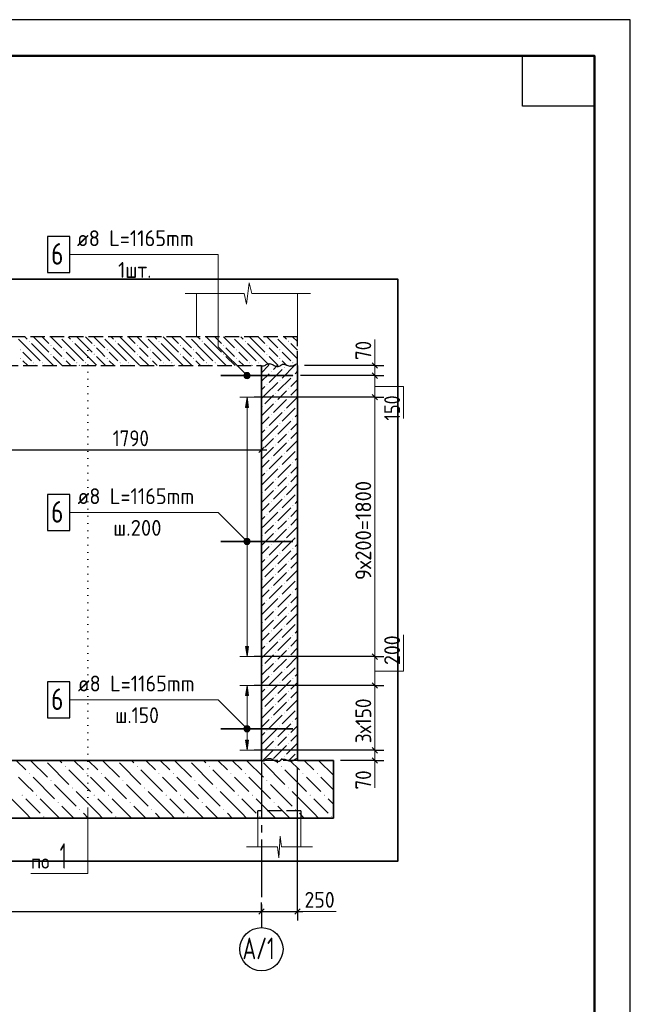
# Model space of a CAD drawing. Header units: millimetres. Extents: x 0 to 42000, y 0 to 29700.
# Tile 13 of 13: x 33517 to 42000, y 16035 to 29700. Entities that reach past the tile are written whole.
import ezdxf

# ---------------------------------------------------------------- set-up
doc = ezdxf.new("R2010")
doc.units = ezdxf.units.MM
for name, pattern in [('______2', [270, 200, -70]), ('______5', [1100, 800, -100, 100, -100]), ('______9', [100, 0, -100])]:
    doc.linetypes.add(name, pattern=pattern)
for name, color, linetype, lineweight in [('Standard', 7, 'Continuous', 25), ('ЖБ Перекрытие верхний уровень', 7, '______2', 25), ('ЖБ Плита Фундамента верхний уровень', 7, 'Continuous', 35), ('ЖБ Стена верхний уровень', 7, 'Continuous', 35), ('Позиционная метка линия выноска', 7, 'Continuous', 13), ('Примечания', 7, 'Continuous', 13), ('Сечения символ', 7, 'Continuous', 25), ('Стена обрамление П-обр.', 7, 'Continuous', 35)]:
    doc.layers.add(name, color=color, linetype=linetype, lineweight=lineweight)
doc.layers.add('Оси', color=7, linetype='______5')
doc.layers.add('Размерная выноска', color=7, linetype='Continuous')
doc.styles.add('ISOCPEUR', font='txt')

msp = doc.modelspace()

# ---------------------------------------------------------------- hatches: boundary and pattern name
at = {"layer": 'ЖБ Перекрытие верхний уровень', "linetype": 'Continuous', "lineweight": 18, "transparency": 33554687}
for points in [[(34065, 25297), (34068, 25300), (34075, 25300), (34078, 25297), (34072, 25291)], [(34665, 25297), (34668, 25300), (34675, 25300), (34678, 25297), (34672, 25291)], [(35265, 25297), (35268, 25300), (35275, 25300), (35278, 25297), (35272, 25291)], [(35865, 25297), (35868, 25300), (35875, 25300), (35878, 25297), (35872, 25291)], [(36465, 25297), (36468, 25300), (36475, 25300), (36478, 25297), (36472, 25291)], [(37065, 25297), (37068, 25300), (37075, 25300), (37078, 25297), (37072, 25291)], [(33645, 25237), (33652, 25244), (33658, 25237), (33652, 25231)], [(33945, 25177), (33952, 25184), (33958, 25177), (33952, 25171)], [(34245, 25237), (34252, 25244), (34258, 25237), (34252, 25231)], [(34545, 25177), (34552, 25184), (34558, 25177), (34552, 25171)], [(34845, 25237), (34852, 25244), (34858, 25237), (34852, 25231)], [(35145, 25177), (35152, 25184), (35158, 25177), (35152, 25171)], [(35445, 25237), (35452, 25244), (35458, 25237), (35452, 25231)], [(35745, 25177), (35752, 25184), (35758, 25177), (35752, 25171)], [(36045, 25237), (36052, 25244), (36058, 25237), (36052, 25231)], [(36345, 25177), (36352, 25184), (36358, 25177), (36352, 25171)], [(36645, 25237), (36652, 25244), (36658, 25237), (36652, 25231)], [(36945, 25177), (36952, 25184), (36958, 25177), (36952, 25171)], [(37245, 25237), (37252, 25244), (37258, 25237), (37252, 25231)], [(33525, 25117), (33532, 25124), (33538, 25117), (33532, 25111)], [(33945, 25057), (33952, 25064), (33958, 25057), (33952, 25051)], [(34125, 25117), (34132, 25124), (34138, 25117), (34132, 25111)], [(34545, 25057), (34552, 25064), (34558, 25057), (34552, 25051)], [(34725, 25117), (34732, 25124), (34738, 25117), (34732, 25111)], [(35145, 25057), (35152, 25064), (35158, 25057), (35152, 25051)], [(35325, 25117), (35332, 25124), (35338, 25117), (35332, 25111)], [(35745, 25057), (35752, 25064), (35758, 25057), (35752, 25051)], [(35925, 25117), (35932, 25124), (35938, 25117), (35932, 25111)], [(36345, 25057), (36352, 25064), (36358, 25057), (36352, 25051)], [(36525, 25117), (36532, 25124), (36538, 25117), (36532, 25111)], [(36945, 25057), (36952, 25064), (36958, 25057), (36952, 25051)], [(37125, 25117), (37132, 25124), (37138, 25117), (37132, 25111)], [(33525, 24997), (33532, 25004), (33538, 24997), (33532, 24991)], [(33705, 24937), (33712, 24944), (33718, 24937), (33712, 24931)], [(33825, 24937), (33832, 24944), (33838, 24937), (33832, 24931)], [(34125, 24997), (34132, 25004), (34138, 24997), (34132, 24991)], [(34305, 24937), (34312, 24944), (34318, 24937), (34312, 24931)], [(34425, 24937), (34432, 24944), (34438, 24937), (34432, 24931)], [(34725, 24997), (34732, 25004), (34738, 24997), (34732, 24991)], [(34905, 24937), (34912, 24944), (34918, 24937), (34912, 24931)], [(35025, 24937), (35032, 24944), (35038, 24937), (35032, 24931)], [(35325, 24997), (35332, 25004), (35338, 24997), (35332, 24991)], [(35505, 24937), (35512, 24944), (35518, 24937), (35512, 24931)], [(35625, 24937), (35632, 24944), (35638, 24937), (35632, 24931)], [(35925, 24997), (35932, 25004), (35938, 24997), (35932, 24991)], [(36105, 24937), (36112, 24944), (36118, 24937), (36112, 24931)], [(36225, 24937), (36232, 24944), (36238, 24937), (36232, 24931)], [(36525, 24997), (36532, 25004), (36538, 24997), (36532, 24991)], [(36705, 24937), (36712, 24944), (36718, 24937), (36712, 24931)], [(36825, 24937), (36832, 24944), (36838, 24937), (36832, 24931)], [(37125, 24997), (37132, 25004), (37138, 24997), (37132, 24991)], [(37305, 24937), (37312, 24944), (37318, 24937), (37312, 24931)]]:
    msp.add_hatch(color=7, dxfattribs=at).paths.add_polyline_path(points, flags=16)
at = {"layer": 'ЖБ Плита Фундамента верхний уровень', "linetype": 'Continuous', "lineweight": 18, "transparency": 33554687}
for points in [[(34145, 19337), (34152, 19344), (34158, 19337), (34152, 19331)], [(35145, 19337), (35152, 19344), (35158, 19337), (35152, 19331)], [(36145, 19337), (36152, 19344), (36158, 19337), (36152, 19331)], [(37145, 19337), (37152, 19344), (37158, 19337), (37152, 19331)], [(33645, 19237), (33652, 19244), (33658, 19237), (33652, 19231)], [(33945, 19137), (33952, 19144), (33958, 19137), (33952, 19131)], [(34445, 19237), (34452, 19244), (34458, 19237), (34452, 19231)], [(34645, 19237), (34652, 19244), (34658, 19237), (34652, 19231)], [(34945, 19137), (34952, 19144), (34958, 19137), (34952, 19131)], [(35445, 19237), (35452, 19244), (35458, 19237), (35452, 19231)], [(35645, 19237), (35652, 19244), (35658, 19237), (35652, 19231)], [(35945, 19137), (35952, 19144), (35958, 19137), (35952, 19131)], [(36445, 19237), (36452, 19244), (36458, 19237), (36452, 19231)], [(36645, 19237), (36652, 19244), (36658, 19237), (36652, 19231)], [(36945, 19137), (36952, 19144), (36958, 19137), (36952, 19131)], [(37445, 19237), (37452, 19244), (37458, 19237), (37452, 19231)], [(37645, 19237), (37652, 19244), (37658, 19237), (37652, 19231)], [(34245, 19037), (34252, 19044), (34258, 19037), (34252, 19031)], [(35245, 19037), (35252, 19044), (35258, 19037), (35252, 19031)], [(36245, 19037), (36252, 19044), (36258, 19037), (36252, 19031)], [(37245, 19037), (37252, 19044), (37258, 19037), (37252, 19031)], [(33545, 18937), (33552, 18944), (33558, 18937), (33552, 18931)], [(33745, 18937), (33752, 18944), (33758, 18937), (33752, 18931)], [(34545, 18937), (34552, 18944), (34558, 18937), (34552, 18931)], [(34745, 18937), (34752, 18944), (34758, 18937), (34752, 18931)], [(35545, 18937), (35552, 18944), (35558, 18937), (35552, 18931)], [(35745, 18937), (35752, 18944), (35758, 18937), (35752, 18931)], [(36545, 18937), (36552, 18944), (36558, 18937), (36552, 18931)], [(36745, 18937), (36752, 18944), (36758, 18937), (36752, 18931)], [(37545, 18937), (37552, 18944), (37558, 18937), (37552, 18931)], [(37745, 18937), (37752, 18944), (37758, 18937), (37752, 18931)], [(34045, 18837), (34052, 18844), (34058, 18837), (34052, 18831)], [(34345, 18737), (34352, 18744), (34358, 18737), (34352, 18731)], [(35045, 18837), (35052, 18844), (35058, 18837), (35052, 18831)], [(35345, 18737), (35352, 18744), (35358, 18737), (35352, 18731)], [(36045, 18837), (36052, 18844), (36058, 18837), (36052, 18831)], [(36345, 18737), (36352, 18744), (36358, 18737), (36352, 18731)], [(37045, 18837), (37052, 18844), (37058, 18837), (37052, 18831)], [(37345, 18737), (37352, 18744), (37358, 18737), (37352, 18731)], [(33845, 18637), (33852, 18644), (33858, 18637), (33852, 18631)], [(34845, 18637), (34852, 18644), (34858, 18637), (34852, 18631)], [(35845, 18637), (35852, 18644), (35858, 18637), (35852, 18631)], [(36845, 18637), (36852, 18644), (36858, 18637), (36852, 18631)], [(37845, 18637), (37852, 18644), (37858, 18637), (37852, 18631)]]:
    msp.add_hatch(color=7, dxfattribs=at).paths.add_polyline_path(points, flags=16)
at = {"layer": 'ЖБ Стена верхний уровень', "linetype": 'Continuous', "lineweight": 18, "transparency": 33554687}
for points in [[(37187, 24877), (37192, 24882), (37197, 24877), (37192, 24872)], [(37007, 24817), (37012, 24822), (37017, 24817), (37012, 24812)], [(37307, 24757), (37312, 24762), (37317, 24757), (37312, 24752)], [(36947, 24637), (36952, 24642), (36957, 24637), (36952, 24632)], [(37127, 24697), (37132, 24702), (37137, 24697), (37132, 24692)], [(37067, 24517), (37072, 24522), (37077, 24517), (37072, 24512)], [(37247, 24577), (37252, 24582), (37257, 24577), (37252, 24572)], [(37247, 24457), (37252, 24462), (37257, 24457), (37252, 24452)], [(36887, 24337), (36892, 24342), (36897, 24337), (36892, 24332)], [(37067, 24397), (37072, 24402), (37077, 24397), (37072, 24392)], [(37367, 24337), (37372, 24342), (37375, 24338), (37375, 24336), (37372, 24332)], [(37007, 24217), (37012, 24222), (37017, 24217), (37012, 24212)], [(37187, 24277), (37192, 24282), (37197, 24277), (37192, 24272)], [(37127, 24097), (37132, 24102), (37137, 24097), (37132, 24092)], [(37307, 24157), (37312, 24162), (37317, 24157), (37312, 24152)], [(36947, 24037), (36952, 24042), (36957, 24037), (36952, 24032)], [(37067, 23917), (37072, 23922), (37077, 23917), (37072, 23912)], [(37247, 23977), (37252, 23982), (37257, 23977), (37252, 23972)], [(37067, 23797), (37072, 23802), (37077, 23797), (37072, 23792)], [(37247, 23857), (37252, 23862), (37257, 23857), (37252, 23852)], [(36887, 23737), (36892, 23742), (36897, 23737), (36892, 23732)], [(37187, 23677), (37192, 23682), (37197, 23677), (37192, 23672)], [(37367, 23737), (37372, 23742), (37375, 23738), (37375, 23736), (37372, 23732)], [(37007, 23617), (37012, 23622), (37017, 23617), (37012, 23612)], [(37307, 23557), (37312, 23562), (37317, 23557), (37312, 23552)], [(36947, 23437), (36952, 23442), (36957, 23437), (36952, 23432)], [(37127, 23497), (37132, 23502), (37137, 23497), (37132, 23492)], [(37247, 23377), (37252, 23382), (37257, 23377), (37252, 23372)], [(37067, 23317), (37072, 23322), (37077, 23317), (37072, 23312)], [(37247, 23257), (37252, 23262), (37257, 23257), (37252, 23252)], [(36887, 23137), (36892, 23142), (36897, 23137), (36892, 23132)], [(37067, 23197), (37072, 23202), (37077, 23197), (37072, 23192)], [(37367, 23137), (37372, 23142), (37375, 23138), (37375, 23136), (37372, 23132)], [(37007, 23017), (37012, 23022), (37017, 23017), (37012, 23012)], [(37187, 23077), (37192, 23082), (37197, 23077), (37192, 23072)], [(37307, 22957), (37312, 22962), (37317, 22957), (37312, 22952)], [(36947, 22837), (36952, 22842), (36957, 22837), (36952, 22832)], [(37127, 22897), (37132, 22902), (37137, 22897), (37132, 22892)], [(37067, 22717), (37072, 22722), (37077, 22717), (37072, 22712)], [(37247, 22777), (37252, 22782), (37257, 22777), (37252, 22772)], [(37067, 22597), (37072, 22602), (37077, 22597), (37072, 22592)], [(37247, 22657), (37252, 22662), (37257, 22657), (37252, 22652)], [(36887, 22537), (36892, 22542), (36897, 22537), (36892, 22532)], [(37007, 22417), (37012, 22422), (37017, 22417), (37012, 22412)], [(37187, 22477), (37192, 22482), (37197, 22477), (37192, 22472)], [(37367, 22537), (37372, 22542), (37375, 22538), (37375, 22536), (37372, 22532)], [(37127, 22297), (37132, 22302), (37137, 22297), (37132, 22292)], [(37307, 22357), (37312, 22362), (37317, 22357), (37312, 22352)], [(36947, 22237), (36952, 22242), (36957, 22237), (36952, 22232)], [(37247, 22177), (37252, 22182), (37257, 22177), (37252, 22172)], [(37067, 22117), (37072, 22122), (37077, 22117), (37072, 22112)], [(37067, 21997), (37072, 22002), (37077, 21997), (37072, 21992)], [(37247, 22057), (37252, 22062), (37257, 22057), (37252, 22052)], [(36887, 21937), (36892, 21942), (36897, 21937), (36892, 21932)], [(37187, 21877), (37192, 21882), (37197, 21877), (37192, 21872)], [(37367, 21937), (37372, 21942), (37375, 21938), (37375, 21936), (37372, 21932)], [(37007, 21817), (37012, 21822), (37017, 21817), (37012, 21812)], [(37307, 21757), (37312, 21762), (37317, 21757), (37312, 21752)], [(36947, 21637), (36952, 21642), (36957, 21637), (36952, 21632)], [(37127, 21697), (37132, 21702), (37137, 21697), (37132, 21692)], [(37067, 21517), (37072, 21522), (37077, 21517), (37072, 21512)], [(37247, 21577), (37252, 21582), (37257, 21577), (37252, 21572)], [(37247, 21457), (37252, 21462), (37257, 21457), (37252, 21452)], [(36887, 21337), (36892, 21342), (36897, 21337), (36892, 21332)], [(37067, 21397), (37072, 21402), (37077, 21397), (37072, 21392)], [(37367, 21337), (37372, 21342), (37375, 21338), (37375, 21336), (37372, 21332)], [(37007, 21217), (37012, 21222), (37017, 21217), (37012, 21212)], [(37187, 21277), (37192, 21282), (37197, 21277), (37192, 21272)], [(37127, 21097), (37132, 21102), (37137, 21097), (37132, 21092)], [(37307, 21157), (37312, 21162), (37317, 21157), (37312, 21152)], [(36947, 21037), (36952, 21042), (36957, 21037), (36952, 21032)], [(37067, 20917), (37072, 20922), (37077, 20917), (37072, 20912)], [(37247, 20977), (37252, 20982), (37257, 20977), (37252, 20972)], [(37067, 20797), (37072, 20802), (37077, 20797), (37072, 20792)], [(37247, 20857), (37252, 20862), (37257, 20857), (37252, 20852)], [(36887, 20737), (36892, 20742), (36897, 20737), (36892, 20732)], [(37187, 20677), (37192, 20682), (37197, 20677), (37192, 20672)], [(37367, 20737), (37372, 20742), (37375, 20738), (37375, 20736), (37372, 20732)], [(37007, 20617), (37012, 20622), (37017, 20617), (37012, 20612)], [(37127, 20497), (37132, 20502), (37137, 20497), (37132, 20492)], [(37307, 20557), (37312, 20562), (37317, 20557), (37312, 20552)], [(36947, 20437), (36952, 20442), (36957, 20437), (36952, 20432)], [(37247, 20377), (37252, 20382), (37257, 20377), (37252, 20372)], [(37067, 20317), (37072, 20322), (37077, 20317), (37072, 20312)], [(37247, 20257), (37252, 20262), (37257, 20257), (37252, 20252)], [(36887, 20137), (36892, 20142), (36897, 20137), (36892, 20132)], [(37067, 20197), (37072, 20202), (37077, 20197), (37072, 20192)], [(37367, 20137), (37372, 20142), (37375, 20138), (37375, 20136), (37372, 20132)], [(37007, 20017), (37012, 20022), (37017, 20017), (37012, 20012)], [(37187, 20077), (37192, 20082), (37197, 20077), (37192, 20072)], [(37307, 19957), (37312, 19962), (37317, 19957), (37312, 19952)], [(36947, 19837), (36952, 19842), (36957, 19837), (36952, 19832)], [(37127, 19897), (37132, 19902), (37137, 19897), (37132, 19892)], [(37067, 19717), (37072, 19722), (37077, 19717), (37072, 19712)], [(37247, 19777), (37252, 19782), (37257, 19777), (37252, 19772)], [(36887, 19537), (36892, 19542), (36897, 19537), (36892, 19532)], [(37067, 19597), (37072, 19602), (37077, 19597), (37072, 19592)], [(37247, 19657), (37252, 19662), (37257, 19657), (37252, 19652)], [(37367, 19537), (37372, 19542), (37375, 19538), (37375, 19536), (37372, 19532)], [(37009, 19420), (37012, 19422), (37014, 19420)], [(37187, 19477), (37192, 19482), (37197, 19477), (37192, 19472)]]:
    msp.add_hatch(color=7, dxfattribs=at).paths.add_polyline_path(points, flags=16)
at = {"layer": 'Позиционная метка линия выноска', "linetype": 'Continuous', "lineweight": 13, "transparency": 33554687}
for points in [[(36632, 24771), (36663, 24803), (36643, 24792)], [(36663, 24803), (36632, 24771), (36632, 24749)], [(36663, 24803), (36632, 24749), (36686, 24803)], [(36686, 24803), (36632, 24749), (36643, 24728)], [(36686, 24803), (36643, 24728), (36707, 24792)], [(36707, 24792), (36643, 24728), (36663, 24717)], [(36707, 24792), (36663, 24717), (36718, 24771)], [(36718, 24771), (36663, 24717), (36686, 24717)], [(36718, 24771), (36686, 24717), (36718, 24749)], [(36718, 24749), (36686, 24717), (36707, 24728)], [(36632, 22471), (36663, 22503), (36643, 22492)], [(36663, 22503), (36632, 22471), (36632, 22449)], [(36663, 22503), (36632, 22449), (36686, 22503)], [(36686, 22503), (36632, 22449), (36643, 22428)], [(36686, 22503), (36643, 22428), (36707, 22492)], [(36707, 22492), (36643, 22428), (36663, 22417)], [(36707, 22492), (36663, 22417), (36718, 22471)], [(36718, 22471), (36663, 22417), (36686, 22417)], [(36718, 22471), (36686, 22417), (36718, 22449)], [(36718, 22449), (36686, 22417), (36707, 22428)], [(36632, 19871), (36663, 19903), (36643, 19892)], [(36663, 19903), (36632, 19871), (36632, 19849)], [(36663, 19903), (36632, 19849), (36686, 19903)], [(36686, 19903), (36632, 19849), (36643, 19828)], [(36686, 19903), (36643, 19828), (36707, 19892)], [(36707, 19892), (36643, 19828), (36663, 19817)], [(36707, 19892), (36663, 19817), (36718, 19871)], [(36718, 19871), (36663, 19817), (36686, 19817)], [(36718, 19871), (36686, 19817), (36718, 19849)], [(36718, 19849), (36686, 19817), (36707, 19828)]]:
    msp.add_hatch(color=7, dxfattribs=at).paths.add_polyline_path(points)
at = {"layer": 'Стена обрамление П-обр.', "linetype": 'Continuous', "lineweight": 13, "transparency": 33554687}
for points in [[(36695, 24320), (36675, 24460), (36655, 24320)], [(36695, 20320), (36675, 20460), (36655, 20320)]]:
    msp.add_hatch(color=7, dxfattribs=at).paths.add_polyline_path(points)
for points in [[(36695, 21000), (36675, 20860), (36655, 21000)], [(36695, 19700), (36675, 19560), (36655, 19700)]]:
    msp.add_hatch(color=7, dxfattribs=at).paths.add_polyline_path(points, flags=16)

# ---------------------------------------------------------------- linework, layer by layer
at = {"layer": 'Standard', "color": 7, "linetype": 'Continuous', "lineweight": 35, "transparency": 33554687}
for p, q in [((41500, 27600), (41500, 20500)), ((41500, 27200), (41500, 20100))]:
    msp.add_line(p, q, dxfattribs=at)
at = {"layer": 'Standard', "color": 7, "linetype": 'Continuous', "lineweight": 50, "transparency": 33554687}
msp.add_line((41500, 27100), (41500, 23200), dxfattribs=at)
at = {"layer": 'Standard', "color": 7, "linetype": 'Continuous', "lineweight": 13, "transparency": 33554687}
for p, q in [((36670, 25750), (36705, 26050)), ((36705, 26050), (36740, 25900)), ((35818, 25900), (36635, 25900)), ((36635, 25900), (36670, 25750)), ((36740, 25900), (37558, 25900)), ((37558, 25900), (37558, 25900)), ((38451, 24900), (38451, 24975)), ((38451, 24760), (38451, 24460)), ((38451, 20860), (38451, 20460)), ((38451, 20460), (38451, 19560)), ((38451, 19560), (38451, 19420)), ((38451, 19420), (38451, 19345)), ((37118, 18070), (37136, 18370)), ((37136, 18370), (37155, 18220)), ((36667, 18220), (37100, 18220)), ((37100, 18220), (37118, 18070)), ((37155, 18220), (37587, 18220)), ((37587, 18220), (37587, 18220))]:
    msp.add_line(p, q, dxfattribs=at)
at = {"layer": 'Standard', "color": 7, "linetype": 'Continuous', "lineweight": 18, "transparency": 33554687}
for p, q in [((35975, 25300), (35975, 25900)), ((37375, 25900), (37375, 25300)), ((36825, 18220), (36825, 18620)), ((37425, 18620), (37425, 18220))]:
    msp.add_line(p, q, dxfattribs=at)
at = {"layer": 'Standard', "color": 7, "linetype": 'Continuous', "lineweight": -3, "transparency": 33554687}
for p, q in [((38451, 24900), (38326, 24900)), ((38451, 24900), (38576, 24900)), ((38451, 24760), (38326, 24760)), ((38451, 24760), (38576, 24760)), ((38451, 24460), (38326, 24460)), ((38451, 24460), (38576, 24460)), ((36875, 23730), (36875, 23855)), ((33295, 23730), (36875, 23730)), ((36875, 23730), (36875, 23605)), ((36875, 23730), (36875, 23483)), ((36875, 23730), (36950, 23730)), ((38451, 20860), (38326, 20860)), ((38451, 20860), (38576, 20860)), ((38451, 20460), (38326, 20460)), ((38451, 20460), (38576, 20460)), ((38451, 19560), (38326, 19560)), ((38451, 19560), (38576, 19560)), ((38451, 19420), (38326, 19420)), ((38451, 19420), (38576, 19420)), ((36875, 17325), (36875, 17450)), ((37375, 17325), (37375, 17450)), ((24575, 17325), (36875, 17325)), ((36875, 17325), (36875, 17200)), ((36875, 17325), (36875, 17200)), ((36875, 17325), (37375, 17325)), ((37375, 17325), (37375, 17200)), ((37375, 17325), (37450, 17325))]:
    msp.add_line(p, q, dxfattribs=at)
at = {"layer": 'Standard', "color": 7, "linetype": 'Continuous', "lineweight": 25, "transparency": 33554687}
for p, q in [((38413, 24938), (38488, 24863)), ((38413, 24797), (38488, 24722)), ((38413, 24497), (38488, 24422)), ((36838, 23692), (36913, 23767)), ((38413, 20897), (38488, 20822)), ((38413, 20497), (38488, 20422)), ((38413, 19597), (38488, 19522)), ((38413, 19458), (38488, 19382)), ((36838, 17287), (36913, 17362)), ((37338, 17287), (37413, 17362))]:
    msp.add_line(p, q, dxfattribs=at)
for points in [[(0, 0), (42000, 0), (42000, 29700), (0, 29700), (0, 0)], [(41500, 29200), (41500, 28500), (40500, 28500), (40500, 29200), (41500, 29200)]]:
    msp.add_lwpolyline(points, close=True, dxfattribs=at)
at = {"layer": 'Standard', "color": 7, "linetype": 'Continuous', "lineweight": 50, "transparency": 33554687}
msp.add_lwpolyline([(2000, 29200), (41500, 29200), (41500, 500), (2000, 500), (2000, 29200)], close=True, dxfattribs=at)
at = {"layer": 'Standard', "color": 7, "linetype": 'Continuous', "lineweight": 13, "transparency": 33554687}
for points in [[(41500, 29200), (18300, 29200), (18300, 6000), (41500, 6000), (41500, 29200)], [(38451, 24900), (38451, 24785), (38451, 24785), (38451, 24760)], [(38451, 24460), (38451, 24455), (38451, 24455), (38451, 20860)]]:
    msp.add_lwpolyline(points, dxfattribs=at)
at = {"layer": 'Standard', "color": 254, "linetype": 'Continuous', "lineweight": 35, "true_color": 0xc4c4ff, "transparency": 33554687}
msp.add_lwpolyline([(23575, 18020), (38770, 18020), (38770, 26100), (23575, 26100), (23575, 18020)], dxfattribs=at)
at = {"layer": 'Standard', "color": 7, "linetype": 'Continuous', "lineweight": -3, "transparency": 33554687}
for points in [[(38451, 24900), (38438, 24900), (38438, 24900), (38434, 24900), (38434, 24900), (38434, 24900), (38434, 24900), (38434, 24900), (38434, 24900), (37475, 24900)], [(38451, 24760), (38434, 24760), (38434, 24760), (38434, 24760), (38434, 24760), (38434, 24760), (38434, 24760), (37419, 24760)], [(38451, 24460), (38434, 24460), (38434, 24460), (38434, 24460), (38434, 24460), (38434, 24460), (38434, 24460), (36775, 24460)], [(38451, 20860), (38434, 20860), (38434, 20860), (38434, 20860), (38434, 20860), (36775, 20860)], [(38451, 20460), (38434, 20460), (38434, 20460), (38434, 20460), (38434, 20460), (36775, 20460)], [(38451, 19560), (38434, 19560), (38434, 19560), (36775, 19560)], [(38451, 19420), (38434, 19420), (38434, 19420), (37975, 19420)], [(37375, 17325), (37375, 17342), (37375, 17342), (37375, 19320)]]:
    msp.add_lwpolyline(points, dxfattribs=at)
at = {"layer": 'ЖБ Перекрытие верхний уровень', "color": 7, "linetype": '______2', "lineweight": 25, "transparency": 33554687}
for p, q in [((37375, 25300), (32795, 25300)), ((37375, 24900), (37375, 25300)), ((33295, 24900), (36875, 24900))]:
    msp.add_line(p, q, dxfattribs=at)
at = {"layer": 'ЖБ Перекрытие верхний уровень', "color": 9, "linetype": 'Continuous', "lineweight": 18, "true_color": 0xc7c7c7, "transparency": 33554687}
for p, q in [((33589, 25300), (33622, 25267)), ((33802, 25207), (33709, 25300)), ((33829, 25300), (33922, 25207)), ((33949, 25300), (34102, 25147)), ((34189, 25300), (34222, 25267)), ((34402, 25207), (34309, 25300)), ((34429, 25300), (34522, 25207)), ((34549, 25300), (34702, 25147)), ((34789, 25300), (34822, 25267)), ((35002, 25207), (34909, 25300)), ((35029, 25300), (35122, 25207)), ((35149, 25300), (35302, 25147)), ((35389, 25300), (35422, 25267)), ((35602, 25207), (35509, 25300)), ((35629, 25300), (35722, 25207)), ((35749, 25300), (35902, 25147)), ((35989, 25300), (36022, 25267)), ((36202, 25207), (36109, 25300)), ((36229, 25300), (36322, 25207)), ((36349, 25300), (36502, 25147)), ((36589, 25300), (36622, 25267)), ((36802, 25207), (36709, 25300)), ((36829, 25300), (36922, 25207)), ((36949, 25300), (37102, 25147)), ((37189, 25300), (37222, 25267)), ((37375, 25233), (37309, 25300)), ((33682, 25087), (33502, 25267)), ((33682, 25207), (33802, 25087)), ((33802, 25207), (33922, 25087)), ((34042, 25087), (33982, 25147)), ((34282, 25087), (34102, 25267)), ((34282, 25207), (34402, 25087)), ((34402, 25207), (34522, 25087)), ((34642, 25087), (34582, 25147)), ((34882, 25087), (34702, 25267)), ((34882, 25207), (35002, 25087)), ((35002, 25207), (35122, 25087)), ((35242, 25087), (35182, 25147)), ((35482, 25087), (35302, 25267)), ((35482, 25207), (35602, 25087)), ((35602, 25207), (35722, 25087)), ((35842, 25087), (35782, 25147)), ((36082, 25087), (35902, 25267)), ((36082, 25207), (36202, 25087)), ((36202, 25207), (36322, 25087)), ((36442, 25087), (36382, 25147)), ((36682, 25087), (36502, 25267)), ((36682, 25207), (36802, 25087)), ((36802, 25207), (36922, 25087)), ((37042, 25087), (36982, 25147)), ((37282, 25087), (37102, 25267)), ((37282, 25207), (37375, 25113)), ((33562, 25087), (33682, 24967)), ((33682, 25087), (33802, 24967)), ((33802, 25087), (33982, 24907)), ((33982, 25027), (34109, 24900)), ((34102, 25027), (34042, 25087)), ((34162, 25087), (34282, 24967)), ((34282, 25087), (34402, 24967)), ((34402, 25087), (34582, 24907)), ((34582, 25027), (34709, 24900)), ((34702, 25027), (34642, 25087)), ((34762, 25087), (34882, 24967)), ((34882, 25087), (35002, 24967)), ((35002, 25087), (35182, 24907)), ((35182, 25027), (35309, 24900)), ((35302, 25027), (35242, 25087)), ((35362, 25087), (35482, 24967)), ((35482, 25087), (35602, 24967)), ((35602, 25087), (35782, 24907)), ((35782, 25027), (35909, 24900)), ((35902, 25027), (35842, 25087)), ((35962, 25087), (36082, 24967)), ((36082, 25087), (36202, 24967)), ((36202, 25087), (36382, 24907)), ((36382, 25027), (36509, 24900)), ((36502, 25027), (36442, 25087)), ((36562, 25087), (36682, 24967)), ((36682, 25087), (36802, 24967)), ((36802, 25087), (36982, 24907)), ((36982, 25027), (37109, 24900)), ((37102, 25027), (37042, 25087)), ((37162, 25087), (37282, 24967)), ((37282, 25087), (37375, 24993)), ((33562, 24967), (33629, 24900)), ((33749, 24900), (33742, 24907)), ((33862, 24907), (33869, 24900)), ((34162, 24967), (34229, 24900)), ((34349, 24900), (34342, 24907)), ((34462, 24907), (34469, 24900)), ((34762, 24967), (34829, 24900)), ((34949, 24900), (34942, 24907)), ((35062, 24907), (35069, 24900)), ((35362, 24967), (35429, 24900)), ((35549, 24900), (35542, 24907)), ((35662, 24907), (35669, 24900)), ((35962, 24967), (36029, 24900)), ((36149, 24900), (36142, 24907)), ((36262, 24907), (36269, 24900)), ((36562, 24967), (36629, 24900)), ((36749, 24900), (36742, 24907)), ((36862, 24907), (36869, 24900)), ((37162, 24967), (37229, 24900)), ((37349, 24900), (37342, 24907))]:
    msp.add_line(p, q, dxfattribs=at)
at = {"layer": 'ЖБ Плита Фундамента верхний уровень', "color": 7, "linetype": 'Continuous', "lineweight": 35, "transparency": 33554687}
for p, q in [((36875, 19420), (23775, 19420)), ((37875, 19420), (37375, 19420)), ((37875, 18620), (37875, 19420)), ((23775, 18620), (37875, 18620))]:
    msp.add_line(p, q, dxfattribs=at)
at = {"layer": 'ЖБ Плита Фундамента верхний уровень', "color": 252, "linetype": 'Continuous', "lineweight": 18, "true_color": 0x8f8f8f, "transparency": 33554687}
for p, q in [((33469, 19420), (33602, 19287)), ((33669, 19420), (33902, 19187)), ((34102, 19387), (34069, 19420)), ((34269, 19420), (34402, 19287)), ((34469, 19420), (34602, 19287)), ((34669, 19420), (34902, 19187)), ((35102, 19387), (35069, 19420)), ((35269, 19420), (35402, 19287)), ((35469, 19420), (35602, 19287)), ((35669, 19420), (35902, 19187)), ((36102, 19387), (36069, 19420)), ((36269, 19420), (36402, 19287)), ((36469, 19420), (36602, 19287)), ((36669, 19420), (36902, 19187)), ((37102, 19387), (37069, 19420)), ((37269, 19420), (37402, 19287)), ((37469, 19420), (37602, 19287)), ((37669, 19420), (37875, 19213)), ((33902, 19387), (34202, 19087)), ((34202, 19287), (34502, 18987)), ((34902, 19387), (35202, 19087)), ((35202, 19287), (35502, 18987)), ((35902, 19387), (36202, 19087)), ((36202, 19287), (36502, 18987)), ((36902, 19387), (37202, 19087)), ((37202, 19287), (37502, 18987)), ((33602, 19087), (33502, 19187)), ((33702, 19187), (34002, 18887)), ((34602, 19087), (34502, 19187)), ((34702, 19187), (35002, 18887)), ((35602, 19087), (35502, 19187)), ((35702, 19187), (36002, 18887)), ((36602, 19087), (36502, 19187)), ((36702, 19187), (37002, 18887)), ((37602, 19087), (37502, 19187)), ((37702, 19187), (37875, 19013)), ((33702, 18987), (33602, 19087)), ((34002, 19087), (34302, 18787)), ((34702, 18987), (34602, 19087)), ((35002, 19087), (35302, 18787)), ((35702, 18987), (35602, 19087)), ((36002, 19087), (36302, 18787)), ((36702, 18987), (36602, 19087)), ((37002, 19087), (37302, 18787)), ((37702, 18987), (37602, 19087)), ((33602, 18687), (33302, 18987)), ((33602, 18887), (33802, 18687)), ((33802, 18887), (34069, 18620)), ((34602, 18687), (34302, 18987)), ((34602, 18887), (34802, 18687)), ((34802, 18887), (35069, 18620)), ((35602, 18687), (35302, 18987)), ((35602, 18887), (35802, 18687)), ((35802, 18887), (36069, 18620)), ((36602, 18687), (36302, 18987)), ((36602, 18887), (36802, 18687)), ((36802, 18887), (37069, 18620)), ((37602, 18687), (37302, 18987)), ((37602, 18887), (37802, 18687)), ((37802, 18887), (37875, 18813)), ((34269, 18620), (34102, 18787)), ((35269, 18620), (35102, 18787)), ((36269, 18620), (36102, 18787)), ((37269, 18620), (37102, 18787)), ((33602, 18687), (33669, 18620)), ((34402, 18687), (34469, 18620)), ((34602, 18687), (34669, 18620)), ((35402, 18687), (35469, 18620)), ((35602, 18687), (35669, 18620)), ((36402, 18687), (36469, 18620)), ((36602, 18687), (36669, 18620)), ((37402, 18687), (37469, 18620)), ((37602, 18687), (37669, 18620))]:
    msp.add_line(p, q, dxfattribs=at)
at = {"layer": 'ЖБ Стена верхний уровень', "color": 251, "linetype": 'Continuous', "lineweight": 18, "true_color": 0x494949, "transparency": 33554687}
for p, q in [((36974, 24900), (36875, 24801)), ((37094, 24900), (37042, 24847)), ((37334, 24900), (37162, 24727)), ((36875, 24681), (36982, 24787)), ((37162, 24847), (36982, 24667)), ((37342, 24787), (37375, 24821)), ((36922, 24607), (36875, 24561)), ((36922, 24487), (37102, 24667)), ((37282, 24727), (37102, 24547)), ((37375, 24701), (37282, 24607)), ((36922, 24487), (36875, 24441)), ((37042, 24487), (36922, 24367)), ((37102, 24427), (37162, 24487)), ((37162, 24487), (37222, 24547)), ((37375, 24461), (37222, 24307)), ((37375, 24581), (37282, 24487)), ((37042, 24367), (36875, 24201)), ((37222, 24427), (37042, 24247)), ((36875, 24081), (36982, 24187)), ((37162, 24247), (36982, 24067)), ((37342, 24307), (37162, 24127)), ((37342, 24187), (37375, 24221)), ((36922, 23887), (37102, 24067)), ((37282, 24127), (37102, 23947)), ((37375, 24101), (37282, 24007)), ((36922, 24007), (36875, 23961)), ((37162, 23887), (37222, 23947)), ((37375, 23981), (37282, 23887)), ((36922, 23887), (36875, 23841)), ((37042, 23887), (36922, 23767)), ((37222, 23827), (37042, 23647)), ((37102, 23827), (37162, 23887)), ((37375, 23861), (37222, 23707)), ((37042, 23767), (36875, 23601)), ((37162, 23647), (36982, 23467)), ((37342, 23707), (37162, 23527)), ((36875, 23481), (36982, 23587)), ((37282, 23527), (37102, 23347)), ((37342, 23587), (37375, 23621)), ((36922, 23407), (36875, 23361)), ((36922, 23287), (37102, 23467)), ((37375, 23501), (37282, 23407)), ((37375, 23381), (37282, 23287)), ((36922, 23287), (36875, 23241)), ((37042, 23287), (36922, 23167)), ((37102, 23227), (37162, 23287)), ((37162, 23287), (37222, 23347)), ((37375, 23261), (37222, 23107)), ((37042, 23167), (36875, 23001)), ((37222, 23227), (37042, 23047)), ((37342, 23107), (37162, 22927)), ((36875, 22881), (36982, 22987)), ((37162, 23047), (36982, 22867)), ((37342, 22987), (37375, 23021)), ((36922, 22687), (37102, 22867)), ((37282, 22927), (37102, 22747)), ((37375, 22901), (37282, 22807)), ((36922, 22807), (36875, 22761)), ((36922, 22687), (36875, 22641)), ((37042, 22687), (36922, 22567)), ((37102, 22627), (37162, 22687)), ((37162, 22687), (37222, 22747)), ((37375, 22781), (37282, 22687)), ((37042, 22567), (36875, 22401)), ((37222, 22627), (37042, 22447)), ((37375, 22661), (37222, 22507)), ((37162, 22447), (36982, 22267)), ((37342, 22507), (37162, 22327)), ((37342, 22387), (37375, 22421)), ((36875, 22281), (36982, 22387)), ((37282, 22327), (37102, 22147)), ((37375, 22301), (37282, 22207)), ((36922, 22207), (36875, 22161)), ((36922, 22087), (37102, 22267)), ((37162, 22087), (37222, 22147)), ((37375, 22181), (37282, 22087)), ((36922, 22087), (36875, 22041)), ((37042, 22087), (36922, 21967)), ((37222, 22027), (37042, 21847)), ((37102, 22027), (37162, 22087)), ((37375, 22061), (37222, 21907)), ((37042, 21967), (36875, 21801)), ((37342, 21907), (37162, 21727)), ((36875, 21681), (36982, 21787)), ((37162, 21847), (36982, 21667)), ((37342, 21787), (37375, 21821)), ((36922, 21607), (36875, 21561)), ((36922, 21487), (37102, 21667)), ((37282, 21727), (37102, 21547)), ((37375, 21701), (37282, 21607)), ((36922, 21487), (36875, 21441)), ((37042, 21487), (36922, 21367)), ((37102, 21427), (37162, 21487)), ((37162, 21487), (37222, 21547)), ((37375, 21461), (37222, 21307)), ((37375, 21581), (37282, 21487)), ((37042, 21367), (36875, 21201)), ((37222, 21427), (37042, 21247)), ((36875, 21081), (36982, 21187)), ((37162, 21247), (36982, 21067)), ((37342, 21307), (37162, 21127)), ((37342, 21187), (37375, 21221)), ((36922, 20887), (37102, 21067)), ((37282, 21127), (37102, 20947)), ((37375, 21101), (37282, 21007)), ((36922, 21007), (36875, 20961)), ((37162, 20887), (37222, 20947)), ((37375, 20981), (37282, 20887)), ((36922, 20887), (36875, 20841)), ((37042, 20887), (36922, 20767)), ((37222, 20827), (37042, 20647)), ((37102, 20827), (37162, 20887)), ((37375, 20861), (37222, 20707)), ((37042, 20767), (36875, 20601)), ((37162, 20647), (36982, 20467)), ((37342, 20707), (37162, 20527)), ((36875, 20481), (36982, 20587)), ((37282, 20527), (37102, 20347)), ((37375, 20501), (37282, 20407)), ((37342, 20587), (37375, 20621)), ((36922, 20407), (36875, 20361)), ((36922, 20287), (37102, 20467)), ((37375, 20381), (37282, 20287)), ((36922, 20287), (36875, 20241)), ((37042, 20287), (36922, 20167)), ((37222, 20227), (37042, 20047)), ((37102, 20227), (37162, 20287)), ((37162, 20287), (37222, 20347)), ((37375, 20261), (37222, 20107)), ((37042, 20167), (36875, 20001)), ((37342, 20107), (37162, 19927)), ((36875, 19881), (36982, 19987)), ((37162, 20047), (36982, 19867)), ((37342, 19987), (37375, 20021)), ((36922, 19687), (37102, 19867)), ((37282, 19927), (37102, 19747)), ((37375, 19901), (37282, 19807)), ((36922, 19807), (36875, 19761)), ((36922, 19687), (36875, 19641)), ((37042, 19687), (36922, 19567)), ((37102, 19627), (37162, 19687)), ((37162, 19687), (37222, 19747)), ((37375, 19781), (37282, 19687)), ((37042, 19567), (36894, 19420)), ((37222, 19627), (37042, 19447)), ((37375, 19661), (37222, 19507)), ((37162, 19447), (37134, 19420)), ((37342, 19507), (37254, 19420)), ((37374, 19420), (37375, 19421))]:
    msp.add_line(p, q, dxfattribs=at)
at = {"layer": 'ЖБ Стена верхний уровень', "color": 7, "linetype": 'Continuous', "lineweight": 35, "transparency": 33554687}
for p, q in [((36875, 24900), (36875, 19420)), ((37375, 19420), (37375, 24900))]:
    msp.add_line(p, q, dxfattribs=at)
at = {"layer": 'Оси', "color": 8, "linetype": '______5', "lineweight": -3, "transparency": 33554687}
msp.add_line((36875, 19420), (36875, 17100), dxfattribs=at)
at = {"layer": 'Оси', "color": 7, "linetype": 'Continuous', "lineweight": -3, "transparency": 33554687}
msp.add_circle((36875, 16800), 300, dxfattribs=at)
at = {"layer": 'Позиционная метка линия выноска', "color": 7, "linetype": 'Continuous', "lineweight": 13, "transparency": 33554687}
for p, q in [((36643, 24792), (36643, 24792)), ((36707, 24792), (36707, 24792)), ((36643, 24728), (36643, 24728)), ((36707, 24728), (36707, 24728)), ((36643, 22492), (36643, 22492)), ((36643, 22428), (36643, 22428)), ((36707, 22492), (36707, 22492)), ((36707, 22428), (36707, 22428)), ((36643, 19892), (36643, 19892)), ((36643, 19828), (36643, 19828)), ((36707, 19892), (36707, 19892)), ((36707, 19828), (36707, 19828))]:
    msp.add_line(p, q, dxfattribs=at)
for points in [[(34211, 26440), (36275, 26440), (36275, 25160), (36675, 24760)], [(34211, 22860), (36275, 22860), (36675, 22460)], [(34211, 20260), (36275, 20260), (36675, 19860)]]:
    msp.add_lwpolyline(points, dxfattribs=at)
for centre in [(36675, 24760), (36675, 22460), (36675, 19860)]:
    msp.add_circle(centre, 45, dxfattribs=at)
at = {"layer": 'Примечания', "color": 253, "linetype": '______2', "lineweight": -3, "true_color": 0xababab, "transparency": 33554687}
for p, q in [((37375, 19420), (36875, 19420)), ((36825, 18620), (36825, 18720)), ((37425, 18720), (36825, 18720)), ((37425, 18720), (37425, 18620))]:
    msp.add_line(p, q, dxfattribs=at)
at = {"layer": 'Примечания', "color": 7, "linetype": 'Continuous', "lineweight": 25, "transparency": 33554687}
for points in [[(36875, 24895), (36890, 24895), (36906, 24896), (36921, 24900), (36932, 24907), (36942, 24915), (36954, 24921), (36969, 24925), (36984, 24927), (37000, 24925), (37014, 24921), (37028, 24916), (37040, 24909), (37051, 24902), (37063, 24896), (37076, 24890), (37091, 24887), (37107, 24888), (37123, 24891), (37135, 24897), (37145, 24905), (37156, 24912), (37170, 24917), (37186, 24918), (37201, 24915), (37215, 24911), (37229, 24905), (37243, 24900), (37257, 24896), (37272, 24893), (37275, 24893)], [(37275, 24895), (37290, 24895), (37306, 24896), (37321, 24900), (37332, 24907), (37342, 24915), (37354, 24921), (37369, 24925), (37375, 24926)], [(36875, 19415), (36890, 19415), (36906, 19416), (36921, 19420), (36932, 19427), (36942, 19435), (36954, 19441), (36969, 19445), (36984, 19447), (37000, 19445), (37014, 19441), (37028, 19436), (37040, 19429), (37051, 19422), (37063, 19416), (37076, 19410), (37091, 19407), (37107, 19408), (37123, 19411), (37135, 19417), (37145, 19425), (37156, 19432), (37170, 19437), (37186, 19438), (37201, 19435), (37215, 19431), (37229, 19425), (37243, 19420), (37257, 19416), (37272, 19413), (37275, 19413)], [(37275, 19415), (37290, 19415), (37306, 19416), (37321, 19420), (37332, 19427), (37342, 19435), (37354, 19441), (37369, 19445), (37375, 19446)]]:
    msp.add_lwpolyline(points, dxfattribs=at)
at = {"layer": 'Размерная выноска', "color": 7, "linetype": 'Continuous', "lineweight": 13, "transparency": 33554687}
for p, q in [((38451, 24900), (38451, 25260)), ((38451, 19420), (38451, 19040)), ((37375, 17325), (37915, 17325))]:
    msp.add_line(p, q, dxfattribs=at)
for points in [[(38451, 24609), (38851, 24609), (38851, 24167)], [(38451, 20659), (38851, 20659), (38851, 21162)]]:
    msp.add_lwpolyline(points, dxfattribs=at)
at = {"layer": 'Сечения символ', "color": 7, "linetype": '______9', "lineweight": 13, "transparency": 33554687}
msp.add_line((34466, 25110), (34466, 18766), dxfattribs=at)
at = {"layer": 'Сечения символ', "color": 7, "linetype": 'Continuous', "lineweight": 13, "transparency": 33554687}
msp.add_lwpolyline([(34466, 18766), (34466, 17850), (33674, 17850)], dxfattribs=at)
at = {"layer": 'Стена обрамление П-обр.', "color": 7, "linetype": 'Continuous', "lineweight": 35, "transparency": 33554687}
for p, q in [((37311, 24760), (36311, 24760)), ((37311, 22460), (36311, 22460)), ((37311, 19860), (36311, 19860))]:
    msp.add_line(p, q, dxfattribs=at)
at = {"layer": 'Стена обрамление П-обр.', "color": 251, "linetype": 'Continuous', "lineweight": 13, "true_color": 0x494949, "transparency": 33554687}
for p, q in [((36675, 24460), (36575, 24460)), ((36675, 24460), (36655, 24320)), ((36695, 24320), (36675, 24460)), ((36675, 24460), (36775, 24460)), ((36675, 24460), (36675, 24460)), ((36655, 24320), (36695, 24320)), ((36675, 21000), (36675, 24320)), ((36675, 20860), (36655, 21000)), ((36655, 21000), (36695, 21000)), ((36695, 21000), (36675, 20860)), ((36675, 20860), (36575, 20860)), ((36675, 20860), (36775, 20860)), ((36675, 20860), (36675, 20860)), ((36675, 20460), (36575, 20460)), ((36675, 20460), (36655, 20320)), ((36695, 20320), (36675, 20460)), ((36675, 20460), (36775, 20460)), ((36675, 20460), (36675, 20460)), ((36655, 20320), (36695, 20320)), ((36675, 19700), (36675, 20320)), ((36675, 19560), (36655, 19700)), ((36655, 19700), (36695, 19700)), ((36695, 19700), (36675, 19560)), ((36675, 19560), (36575, 19560)), ((36675, 19560), (36775, 19560)), ((36675, 19560), (36675, 19560))]:
    msp.add_line(p, q, dxfattribs=at)
at = {"layer": 'Стена обрамление П-обр.', "color": 7, "linetype": 'Continuous', "lineweight": 25, "transparency": 33554687}
for points in [[(33905, 26190), (34215, 26190), (34215, 26690), (33905, 26690), (33905, 26190)], [(33905, 22610), (34215, 22610), (34215, 23110), (33905, 23110), (33905, 22610)], [(33905, 20010), (34215, 20010), (34215, 20510), (33905, 20510), (33905, 20010)]]:
    msp.add_lwpolyline(points, dxfattribs=at)

# ---------------------------------------------------------------- texts
at = {"layer": 'Standard', "color": 7, "linetype": 'Continuous', "lineweight": 25, "transparency": 33554687, "char_height": 220, "attachment_point": 7, "rotation": 90, "style": 'ISOCPEUR'}
for s, insert, width in [('\\W0.87;70', (38401, 24977), 403.94), ('\\W0.83;150', (38801, 24136), 508.57), ('\\W0.94;9х200=1800', (38401, 21923), 1598.72), ('\\W0.91;200', (38801, 20744), 561.99), ('\\W0.89;3х150', (38401, 19658), 823.55), ('\\W0.87;70', (38401, 19016), 403.93)]:
    msp.add_mtext(s, dxfattribs=dict(at, insert=insert, width=width))
at = {"layer": 'Standard', "color": 7, "linetype": 'Continuous', "lineweight": 25, "transparency": 33554687, "char_height": 220, "attachment_point": 7, "style": 'ISOCPEUR'}
for s, insert, width in [('\\W0.87;1790', (34810, 23780), 666.91), ('\\W0.91;250', (37473, 17375), 561.98)]:
    msp.add_mtext(s, dxfattribs=dict(at, insert=insert, width=width))
at = {"layer": 'Оси', "color": 7, "linetype": 'Continuous', "lineweight": 25, "transparency": 33554687, "insert": (36613, 16660), "char_height": 300, "width": 629.78, "attachment_point": 7, "style": 'ISOCPEUR'}
msp.add_mtext('\\W0.70;А/1', dxfattribs=at)
at = {"layer": 'Сечения символ', "color": 7, "linetype": 'Continuous', "lineweight": 18, "transparency": 33554687, "attachment_point": 7, "style": 'ISOCPEUR'}
for s, insert, char_height, width in [('\\W0.56;1', (34074, 17918), 350, 272.23), ('\\W0.91;по ', (33674, 17918), 200, 490.68)]:
    msp.add_mtext(s, dxfattribs=dict(at, insert=insert, char_height=char_height, width=width))
at = {"layer": 'Стена обрамление П-обр.', "color": 7, "linetype": 'Continuous', "lineweight": 13, "transparency": 33554687, "attachment_point": 7, "style": 'ISOCPEUR'}
for s, insert, char_height, width in [('\\W0.93;ø8 L=1165mm ', (34313, 26557), 220, 1949.98), ('\\W0.78;6', (33955, 26300), 300, 326.41), ('\\W0.89;1шт. ', (34885, 26117), 220, 801.63), ('\\W0.93;ø8 L=1165mm ', (34321, 22977), 220, 1949.98), ('\\W0.78;6', (33955, 22720), 300, 326.41), ('\\W0.95;ш.200 ', (34816, 22537), 220, 962.14), ('\\W0.93;ø8 L=1165mm ', (34325, 20377), 220, 1949.98), ('\\W0.78;6', (33955, 20120), 300, 326.41), ('\\W0.90;ш.150 ', (34842, 19937), 220, 912.91)]:
    msp.add_mtext(s, dxfattribs=dict(at, insert=insert, char_height=char_height, width=width))

doc.saveas('drawing.dxf')
